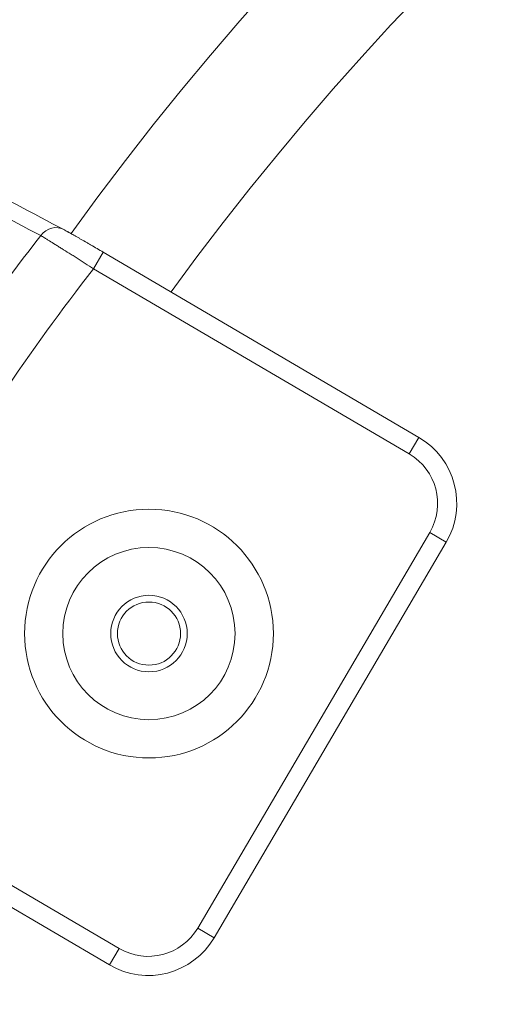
# Model space of a CAD drawing. Header units: millimetres. Extents: x 25 to 1460, y 35 to 806.
# Tile 7 of 46: x 92 to 117, y 655 to 706. Entities that reach past the tile are written whole.
import ezdxf
from ezdxf.lldxf.tags import DXFTag

# ---------------------------------------------------------------- set-up
doc = ezdxf.new("R2010")
doc.units = ezdxf.units.MM
doc.layers.add('1', color=7, linetype='Continuous', true_color=0xffffff)
tags = doc.linetypes.add('DASHED', pattern=[25.72, 12.86, -12.86]).pattern_tags.tags
tags[6:7] = [DXFTag(74, 4), DXFTag(75, 0), DXFTag(340, '0'), DXFTag(46, 0.0), DXFTag(50, 0.0), DXFTag(44, 0.0), DXFTag(45, 0.0)]
tags[4:5] = [DXFTag(74, 4), DXFTag(75, 0), DXFTag(340, '0'), DXFTag(46, 0.0), DXFTag(50, 0.0), DXFTag(44, 0.0), DXFTag(45, 0.0)]

msp = doc.modelspace()

# ---------------------------------------------------------------- linework, layer by layer
at = {"layer": '1', "color": 155, "linetype": 'Continuous', "lineweight": 18}
for p, q in [((96.231, 694.084), (95.725, 693.221)), ((96.231, 694.084), (112.728, 684.407)), ((112.222, 683.545), (95.725, 693.221)), ((112.728, 684.407), (112.222, 683.545)), ((101.166, 658.768), (113.291, 679.44)), ((114.154, 678.934), (113.291, 679.44)), ((114.154, 678.934), (102.029, 658.262)), ((80.564, 667.375), (97.061, 657.698)), ((96.555, 656.836), (80.058, 666.512)), ((102.029, 658.262), (101.166, 658.768)), ((96.555, 656.836), (97.061, 657.698))]:
    msp.add_line(p, q, dxfattribs=at)
for centre, radius in [((222.46, 602.654), 191), ((222.46, 602.654), 177.917), ((222.46, 602.654), 173.281), ((98.618, 674.154), 6.5), ((98.618, 674.154), 4.5), ((98.618, 674.154), 2), ((98.618, 674.154), 1.65)]:
    msp.add_circle(centre, radius, dxfattribs=at)
at = {"layer": '1', "color": 155, "linetype": 'DASHED', "lineweight": 18}
msp.add_circle((98.618, 674.154), 2, dxfattribs=at)
at = {"layer": '1', "color": 155, "linetype": 'Continuous', "lineweight": 18}
for centre, radius, start, end in [((222.46, 602.654), 157.803, 35.77859, 144.15266), ((222.46, 602.654), 151.776, 36.0225, 143.9325), ((184.875, 623.56), 116.384, 142.16351, 146.08869), ((184.875, 623.56), 113.139, 141.9962, 146.14032), ((222.46, 602.654), 157.803, 155.77859, 264.15438)]:
    msp.add_arc(centre, radius, start, end, dxfattribs=at)
for centre, major_axis, ratio, start_param, end_param in [((93.691, 694.383), (-0.469, -0.883), 0.925216, 3.095581, 4.552591), ((110.703, 680.957), (3.871, 1.009), 0.999848, 5.497939, 7.068431), ((110.703, 680.957), (-2.904, -0.757), 0.999695, 2.356347, 3.926839), ((98.579, 660.287), (-0.757, 2.904), 0.999695, 2.356347, 3.926839), ((98.579, 660.287), (-1.009, 3.871), 0.999848, 2.356347, 3.926839)]:
    msp.add_ellipse(centre, major_axis=major_axis, ratio=ratio, start_param=start_param, end_param=end_param, dxfattribs=at)
for points in [[(84.336, 700.477), (87.62, 698.735), (90.906, 696.991), (94.197, 695.245)], [(92.959, 694.951), (89.665, 696.694), (86.376, 698.434), (83.09, 700.172)]]:
    msp.add_open_spline(points, degree=3, dxfattribs=at)
for points, knots in [([(94.197, 695.245), (94.239, 695.223), (94.288, 695.196), (94.359, 695.157), (94.373, 695.149), (94.403, 695.133), (94.449, 695.108), (94.499, 695.08), (94.601, 695.023), (94.676, 694.981), (94.776, 694.924), (94.797, 694.912), (94.839, 694.889), (94.86, 694.877), (94.924, 694.84), (94.968, 694.815), (95.103, 694.738), (95.196, 694.684), (95.342, 694.6), (95.392, 694.572), (95.468, 694.528), (95.493, 694.513), (95.544, 694.484), (95.57, 694.469), (95.699, 694.394), (95.804, 694.333), (96.015, 694.21), (96.122, 694.147), (96.231, 694.084)], [0, 0, 0, 0, 0.125, 0.125, 0.15625, 0.15625, 0.1875, 0.25, 0.25, 0.375, 0.375, 0.40625, 0.40625, 0.4375, 0.4375, 0.5, 0.5, 0.625, 0.625, 0.6875, 0.6875, 0.71875, 0.71875, 0.75, 0.75, 0.875, 0.875, 1, 1, 1, 1]), ([(95.725, 693.221), (95.577, 693.316), (95.431, 693.409), (95.143, 693.592), (95, 693.682), (94.824, 693.793), (94.789, 693.816), (94.719, 693.86), (94.685, 693.882), (94.581, 693.947), (94.514, 693.989), (94.315, 694.114), (94.188, 694.194), (94.005, 694.308), (93.945, 694.346), (93.858, 694.4), (93.829, 694.418), (93.772, 694.454), (93.744, 694.471), (93.608, 694.556), (93.507, 694.618), (93.367, 694.704), (93.322, 694.731), (93.259, 694.77), (93.238, 694.783), (93.197, 694.808), (93.178, 694.82), (93.082, 694.878), (93.016, 694.918), (92.959, 694.951)], [0, 0, 0, 0, 0.125, 0.125, 0.25, 0.25, 0.28125, 0.28125, 0.3125, 0.3125, 0.375, 0.375, 0.5, 0.5, 0.5625, 0.5625, 0.59375, 0.59375, 0.625, 0.625, 0.75, 0.75, 0.8125, 0.8125, 0.84375, 0.84375, 0.875, 0.875, 1, 1, 1, 1])]:
    msp.add_open_spline(points, degree=3, knots=knots, dxfattribs=at)

doc.saveas('drawing.dxf')
